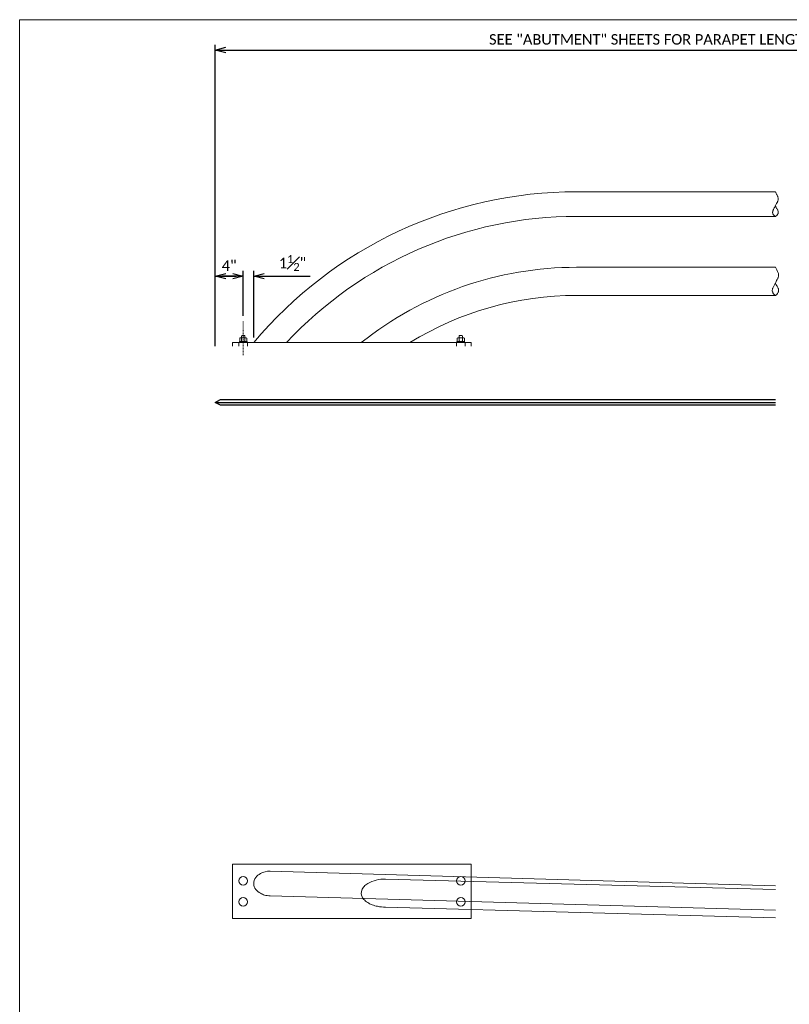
# Model space of a CAD drawing. Extents: x -62 to 873, y 137 to 393.
# Tile 4 of 11: x -62 to 47, y 248 to 389. Entities that reach past the tile are written whole.
import ezdxf
from ezdxf.enums import TextEntityAlignment as Align

# ---------------------------------------------------------------- set-up
doc = ezdxf.new("R2010")
doc.units = 0
doc.header["$MEASUREMENT"] = 0
doc.linetypes.add('Wisdot4', pattern=[0.28125, 0.125, -0.0625, 0.03125, -0.0625])
for name, color, linetype, lineweight in [('B_ANNO_DIM', 7, 'Continuous', 18), ('B_ANNO_TEXT_TITLE', 7, 'Continuous', 40), ('B_CNTR', 1, 'Wisdot4', 18), ('B_CONC_PPT', 12, 'Continuous', 40), ('B_STEEL', 92, 'Continuous', 18), ('B_STEEL_BOLT', 3, 'Continuous', 18), ('B_STEEL_RAIL', 92, 'Continuous', 18)]:
    doc.layers.add(name, color=color, linetype=linetype, lineweight=lineweight)
doc.layers.add('B_ANNO_NOPLOT', color=47, linetype='Continuous', lineweight=18, plot=False)
doc.styles.add('Annotative', font='calibri.ttf', dxfattribs={"height": 0.0625})
doc.styles.get("Standard").update_dxf_attribs({"font": 'calibri.ttf'})
doc.styles.add('Title', font='calibrib.ttf', dxfattribs={"height": 0.125})
doc.dimstyles.new('Annotative', dxfattribs={"dimscale": 0, "dimtxt": 0.0625, "dimasz": 0.0625, "dimexe": 0.03125, "dimexo": 0.03125, "dimgap": 0.03125, "dimtad": 1, "dimdec": 3, "dimzin": 3, "dimdsep": 46, "dimlunit": 4, "dimtxsty": 'Standard', "dimblk": 'OPEN30', "dimcen": 0.03125, "dimaunit": 1, "dimadec": 0, "dimazin": 3, "dimtfac": 0.75, "dimtdec": 3, "dimtofl": 0, "dimtmove": 0, "dimatfit": 3, "dimldrblk": 'OPEN30', "dimfxl": 1, "dimtfill": 1, "dimfrac": 1, "dimtolj": 1, "dimtzin": 0, "dimarcsym": 0})

# ---------------------------------------------------------------- blocks, each defined once
blk = doc.blocks.new('*U124')
at = {"layer": 'B_ANNO_NOPLOT', "flags": 128}
blk.add_lwpolyline([(0, 0), (0, 252), (323.93, 252), (323.93, 238.86), (378, 238.86), (378, 40.5), (316.57, 40.5), (316.57, 0)], close=True, dxfattribs=at)
at = {"layer": 'B_CONC_PPT', "lineweight": 30}
blk.add_line((27.85, 197.53, 0.84), (107.67, 197.53, 0.84), dxfattribs=at)
at = {"layer": 'B_CONC_PPT', "lineweight": 30, "elevation": 0.84}
blk.add_lwpolyline([(107.67, 197.14), (28.6, 197.14), (27.85, 197.53), (28.6, 197.92), (107.67, 197.92)], dxfattribs=at)
blk = doc.blocks.new('*U9')
at = {"layer": 'B_ANNO_NOPLOT', "flags": 128}
blk.add_lwpolyline([(0, 0), (0, 252), (323.93, 252), (323.93, 238.86), (378, 238.86), (378, 40.5), (316.57, 40.5), (316.57, 0)], close=True, dxfattribs=at)
blk = doc.blocks.new('_Open30')
at = {"color": 0, "linetype": 'ByBlock', "lineweight": -2}
for p, q in [((-1, 0.268), (0, 0)), ((0, 0), (-1, -0.268)), ((0, 0), (-1, 0))]:
    blk.add_line(p, q, dxfattribs=at)
blk = doc.blocks.new('*D103')
at = {"layer": 'B_ANNO_DIM', "color": 0, "lineweight": -2, "transparency": 16777216}
for p, q in [((31.85, 209.86), (31.85, 216.24)), ((33.35, 206.78), (33.35, 216.24)), ((30.35, 215.49), (28.85, 215.49)), ((34.85, 215.49), (41.4, 215.49))]:
    blk.add_line(p, q, dxfattribs=at)
at = {"layer": 'Defpoints', "color": 0, "transparency": 16777216}
for p in [(31.85, 215.49), (31.85, 209.11), (33.35, 206.03)]:
    blk.add_point(p, dxfattribs=at)
at = {"layer": 'B_ANNO_DIM', "color": 0, "lineweight": -2, "transparency": 16777216, "xscale": 1.5, "yscale": 1.5, "zscale": 1.5}
blk.add_blockref('_Open30', (31.85, 215.49), dxfattribs=at)
at = {"layer": 'B_ANNO_DIM', "color": 0, "lineweight": -2, "transparency": 16777216, "xscale": 1.5, "yscale": 1.5, "zscale": 1.5, "rotation": 180}
blk.add_blockref('_Open30', (33.35, 215.49), dxfattribs=at)
at = {"layer": 'B_ANNO_DIM', "color": 0, "transparency": 16777216, "insert": (38.87, 217.37), "char_height": 1.5, "attachment_point": 5, "bg_fill": 3, "box_fill_scale": 1.25, "bg_fill_color": 256, "bg_fill_true_color": 13158600, "bg_fill_transparency": 0}
blk.add_mtext('\\A1;1{\\H0.75x;\\S1#2;}"', dxfattribs=at)
blk = doc.blocks.new('*D106')
at = {"layer": 'B_ANNO_DIM', "color": 0, "lineweight": -2, "transparency": 16777216}
for p, q in [((27.85, 205.53), (27.85, 216.24)), ((31.85, 209.86), (31.85, 216.24)), ((30.35, 215.49), (28.85, 215.49)), ((29.35, 215.49), (30.85, 215.49))]:
    blk.add_line(p, q, dxfattribs=at)
at = {"layer": 'Defpoints', "color": 0, "transparency": 16777216}
for p in [(27.85, 215.49), (31.85, 209.11), (27.85, 204.78)]:
    blk.add_point(p, dxfattribs=at)
at = {"layer": 'B_ANNO_DIM', "color": 0, "lineweight": -2, "transparency": 16777216, "xscale": 1.5, "yscale": 1.5, "zscale": 1.5, "rotation": 180}
blk.add_blockref('_Open30', (27.85, 215.49), dxfattribs=at)
at = {"layer": 'B_ANNO_DIM', "color": 0, "lineweight": -2, "transparency": 16777216, "xscale": 1.5, "yscale": 1.5, "zscale": 1.5}
blk.add_blockref('_Open30', (31.85, 215.49), dxfattribs=at)
at = {"layer": 'B_ANNO_DIM', "color": 0, "transparency": 16777216, "insert": (29.85, 216.99), "char_height": 1.5, "attachment_point": 5}
blk.add_mtext('\\A1;4"', dxfattribs=at)
blk = doc.blocks.new('BOLTHEAD')
at = {"layer": 'B_STEEL_BOLT'}
for p, q in [((-0.25, 0.66), (-0.25, 0.2)), ((0.25, 0.66), (0.25, 0.2))]:
    blk.add_line(p, q, dxfattribs=at)
for points in [[(-0.55, 0), (-0.55, 0.18), (0.55, 0.18), (0.55, 0)], [(-0.5, 0.21), (-0.5, 0.65), (-0.43, 0.68), (0.43, 0.68), (0.51, 0.65), (0.51, 0.21), (0.43, 0.18), (-0.43, 0.18)], [(-0.25, 0.68), (-0.25, 0.93), (-0.21, 1), (0.21, 1), (0.25, 0.93), (0.25, 0.68)]]:
    blk.add_lwpolyline(points, close=True, dxfattribs=at)
for centre, radius, start, end in [((-0.66, -1.7), 2.4, 80.1434, 84.5138), ((-0.66, 2.56), 2.4, 275.4862, 279.8566), ((0, -0.64), 1.32, 78.9654, 101.0346), ((0, 1.5), 1.32, 258.9654, 281.0346), ((0.66, -1.7), 2.4, 95.4862, 99.8566), ((0.66, 2.56), 2.4, 260.1434, 264.5138)]:
    blk.add_arc(centre, radius, start, end, dxfattribs=at)
blk = doc.blocks.new('*D78')
at = {"layer": 'B_ANNO_DIM', "color": 0, "lineweight": -2, "transparency": 16777216}
for p, q in [((27.85, 205.53), (27.85, 248.42)), ((29.35, 247.67), (150.62, 247.67))]:
    blk.add_line(p, q, dxfattribs=at)
at = {"layer": 'Defpoints', "color": 0, "transparency": 16777216}
for p in [(152.12, 247.67), (152.12, 247.67), (27.85, 204.78)]:
    blk.add_point(p, dxfattribs=at)
at = {"layer": 'B_ANNO_DIM', "color": 0, "lineweight": -2, "transparency": 16777216, "xscale": 1.5, "yscale": 1.5, "zscale": 1.5, "rotation": 180}
blk.add_blockref('_Open30', (27.85, 247.67), dxfattribs=at)
at = {"layer": 'B_ANNO_DIM', "color": 0, "lineweight": -2, "transparency": 16777216, "xscale": 1.5, "yscale": 1.5, "zscale": 1.5}
blk.add_blockref('_Open30', (152.12, 247.67), dxfattribs=at)
at = {"layer": 'B_ANNO_DIM', "color": 0, "transparency": 16777216, "insert": (89.98, 249.19), "char_height": 1.5, "attachment_point": 5, "bg_fill": 3, "box_fill_scale": 1.25, "bg_fill_color": 256, "bg_fill_true_color": 13158600, "bg_fill_transparency": 0}
blk.add_mtext('\\A1;SEE "ABUTMENT" SHEETS FOR PARAPET LENGTH', dxfattribs=at)
blk = doc.blocks.new('*U102')
at = {"layer": 'B_CNTR'}
blk.add_line((31.8474, 204.2574, 0.8422), (31.8474, 209.1054, 0.8422), dxfattribs=at)
at = {"layer": 'B_STEEL'}
for p, q in [((31.2204, 206.0314, 0.8422), (31.2204, 205.5314, 0.8422)), ((32.4704, 206.0314, 0.8422), (32.4704, 205.5314, 0.8422)), ((62.2204, 206.0314, 0.8422), (62.2204, 205.5314, 0.8422)), ((63.4704, 206.0314, 0.8422), (63.4704, 205.5314, 0.8422))]:
    blk.add_line(p, q, dxfattribs=at)
at = {"layer": 'B_STEEL', "elevation": 0.8422}
blk.add_lwpolyline([(30.3454, 205.5314), (30.3454, 206.0314), (64.3454, 206.0314), (64.3454, 205.5314)], dxfattribs=at)
blk.add_lwpolyline([(64.3454, 131.7944), (30.3454, 131.7944), (30.3454, 124.0444), (64.3454, 124.0444)], close=True, dxfattribs=at)
at = {"layer": 'B_STEEL'}
for centre in [(31.8474, 129.4194, 0.8422), (62.8474, 129.4194, 0.8422), (31.8474, 126.4194, 0.8422), (62.8474, 126.4194, 0.8422)]:
    blk.add_circle(centre, 0.625, dxfattribs=at)
at = {"layer": 'B_STEEL_RAIL', "elevation": 0.8422}
for points in [[(107.6744, 224.0084), (79.3454, 224.0084, 0.20806283), (38.0146, 206.0314), (33.3456, 206.0314, -0.22194713), (79.3454, 227.5084), (107.6744, 227.5084, 0.01202298), (107.7092, 227.4273, 0.01337163), (107.7896, 227.2651, 0.00068471), (107.8756, 227.103, -0.01625167), (107.9756, 226.9003, -0.03028111), (108.037, 226.7381, -0.0482986), (108.0708, 226.576, -0.07618157), (108.0607, 226.3733, -0.04049608), (108.0142, 226.2111, -0.01376477), (107.9815, 226.13, -0.01640027), (107.9038, 225.9679, -0.0020646), (107.7755, 225.7247, 0.01562502), (107.6971, 225.5625, -0.01201135), (107.6451, 225.4409, -0.01654979), (107.5832, 225.3193, -0.00534418), (107.4445, 225.076, 0.01845222), (107.3597, 224.9139, 0.02622012), (107.3098, 224.7922, 0.03975984), (107.2782, 224.6706, 0.0881779), (107.2778, 224.4879, 0.05672536), (107.3149, 224.3773, 0.0829919), (107.4906, 224.1202, 0.06369684), (107.593, 224.0359, 0.05731908), (107.6407, 224.0139, 0.17442758), (107.7131, 224.0156, 0.0585871), (107.7612, 224.0392, 0.03729513), (107.8121, 224.077, 0.03383574), (107.8809, 224.1446, 0.06861319), (108.0267, 224.362, 0.06557568), (108.0722, 224.4947, 0.04427518), (108.0788, 224.576, 0.05287875), (108.0654, 224.6976, 0.03835103), (108.0292, 224.8192, 0.02498148), (107.9761, 224.9408, 0.01550251), (107.8889, 225.103, -0.00088424), (107.7957, 225.2651, -0.01746472), (107.71, 225.4273, -0.01600403), (107.6744, 225.5084)], [(107.6744, 214.5084, 0.01942779), (107.7377, 214.3694, 0.01218412), (107.8648, 214.1377, -0.00760704), (107.9683, 213.9524, -0.01770913), (108.0368, 213.8134, -0.02955391), (108.0902, 213.6745, -0.04346931), (108.1221, 213.5355, -0.06786487), (108.1231, 213.3732, -0.06944622), (108.0671, 213.1928, -0.07401258), (107.8728, 212.8903, -0.03725569), (107.7989, 212.8182, -0.02715986), (107.763, 212.7914, -0.06441059), (107.712, 212.7653, -0.15175654), (107.6506, 212.7613, -0.06942322), (107.6009, 212.782, -0.07053102), (107.492, 212.8728, -0.06233921), (107.32, 213.115, -0.04507136), (107.2491, 213.2765, -0.11418947), (107.2242, 213.5153, -0.04377708), (107.2524, 213.6543, -0.02984438), (107.3031, 213.7933, -0.02249349), (107.3945, 213.9786, -0.00532748), (107.4989, 214.1639, 0.01069884), (107.6008, 214.3493, 0.02048015), (107.6661, 214.4883, -0.02472975), (107.7719, 214.7199, -0.00093337), (107.9183, 214.9979, 0.01467704), (108.0091, 215.1832, 0.01293397), (108.0479, 215.2758, 0.03894445), (108.1049, 215.4612, 0.10695661), (108.109, 215.7855, 0.04098174), (108.0555, 215.9708, 0.04213719), (107.6744, 216.7584), (79.3454, 216.7584, 0.16975769), (48.6608, 206.0314), (55.6063, 206.0314, -0.13895098), (79.3454, 212.7584), (107.6744, 212.7584)], [(107.6744, 128.7264), (35.6794, 130.7944, 0.1271245), (34.289, 130.45, 0.10447527), (33.6475, 129.9063, 0.17301886), (33.3451, 129.0004, 0.15482783), (33.6476, 128.1821, 0.10373003), (34.2884, 127.6388, 0.06124313), (34.8927, 127.3969, 0.06593662), (35.6794, 127.2944), (107.6744, 125.2264)], [(107.6744, 128.1704), (52.1334, 129.6694, 0.05808499), (50.8042, 129.5172, 0.07907953), (49.6186, 129.0491, 0.06854138), (49.0704, 128.6123, 0.09406401), (48.7448, 128.1067, 0.2135382), (48.786, 127.1365, 0.08932873), (49.1547, 126.6409, 0.06630849), (49.7386, 126.2209, 0.03393984), (50.2037, 126.0065, 0.04093679), (50.9635, 125.7867, 0.05121286), (52.1334, 125.6694), (107.6744, 124.1704)]]:
    blk.add_lwpolyline(points, format="xyb", dxfattribs=at)
at = {"layer": 'B_STEEL_BOLT'}
blk.add_blockref('BOLTHEAD', (62.8454, 206.0314, 0.8422), dxfattribs=at)
at = {"style": 'Annotative'}
blk.add_attdef('DIST', text='', height=1.5, dxfattribs=at).set_placement((157.4215, 233.8893, 0.8422), align=Align.MIDDLE_CENTER)
at = {"layer": 'B_ANNO_DIM'}
dim = blk.add_linear_dim(base=(31.8474, 215.4872, 0.8422), p1=(33.3456, 206.0314, 0.8422), p2=(31.8474, 209.1054, 0.8422), dimstyle='Annotative', dxfattribs=at)
dim.commit()
dim.dimension.update_dxf_attribs({"geometry": '*D103', "text_midpoint": (38.8728, 215.4872, 0.8422), "dimtype": 160})
at = {"layer": 'B_ANNO_NOPLOT', "flags": 128}
blk.add_lwpolyline([(0, 0), (0, 252), (323.9277, 252), (323.9277, 238.8552), (378, 238.8552), (378, 40.4996), (316.5708, 40.4996), (316.5708, 0)], close=True, dxfattribs=at)
at = {"layer": 'B_STEEL_BOLT'}
blk.add_blockref('BOLTHEAD', (31.8474, 206.0314, 0.8422), dxfattribs=at)
at = {"layer": 'B_ANNO_DIM'}
dim = blk.add_linear_dim(base=(27.8494, 215.4872, 0.8422), p1=(31.8474, 209.1054, 0.8422), p2=(27.8494, 204.7814, 0.8422), dimstyle='Annotative', override={"dimtfill": 0}, dxfattribs=at)
dim.commit()
dim.dimension.update_dxf_attribs({"geometry": '*D106', "text_midpoint": (29.8484, 216.9906, 0.8422)})
blk = doc.blocks.new('INS_PPTA_BASE')
at = {"layer": 'B_ANNO_DIM', "style": 'Annotative'}
blk.add_attdef('SPA.NUM', text='', height=1.5, dxfattribs=at).set_placement((109.244, 165.6809, 0.8422), align=Align.TOP_RIGHT)
for tag, p in [('SPA.DIST', (121.7494, 165.6809, 0.8422)), ('R5BAR2', (298.7358, 105.4398, 0.8422)), ('R5BAR1', (42.1873, 56.6665)), ('S5BAR4', (87.4709, 56.4426, 0.8422)), ('S5BAR1', (114.1883, 52.1599, 0.8422)), ('S4BAR1', (137.2365, 44.049, 0.8422)), ('S5BAR3', (138.1655, 39.654, 0.8422)), ('S5BAR2', (113.9299, 36.5239, 0.8422)), ('S4BAR2', (106.7549, 20.8269, 0.8422)), ('S4BAR5', (177.2923, 13.3734, 0.8422)), ('S4BAR3', (125.6808, 12.423, 0.8422)), ('S4BAR4', (141.198, 12.3273, 0.8422))]:
    blk.add_attdef(tag, text='', height=1.5, dxfattribs=at).set_placement(p, align=Align.TOP_LEFT)
blk.add_attdef('SDWK', text='', height=1.5, dxfattribs=at).set_placement((135.6711, 90.7428, 0.8422), align=Align.MIDDLE_CENTER)
at = {"layer": 'B_ANNO_TEXT_TITLE', "style": 'Title'}
for tag, p in [('ST1', (324.7905, 70.6587)), ('ST3', (346.5, 70.7571)), ('ST4', (364.669, 70.7571)), ('ST2', (347.0301, 54.5186))]:
    blk.add_attdef(tag, text='', height=3, dxfattribs=at).set_placement(p, align=Align.TOP_LEFT)
at = {"layer": 'B_ANNO_DIM'}
dim = blk.add_linear_dim(base=(152.1164, 247.673, 0.8422), p1=(27.8494, 204.7754, 0.8422), p2=(152.1164, 247.673, 0.8422), text='SEE "ABUTMENT" SHEETS FOR PARAPET LENGTH', dimstyle='Annotative', dxfattribs=at)
dim.commit()
dim.dimension.update_dxf_attribs({"geometry": '*D78', "text_midpoint": (89.9829, 249.1915, 0.8422)})
at = {"layer": 'B_ANNO_DIM', "style": 'Annotative'}
blk.add_attdef('S5BAR5', text='', height=1.5, dxfattribs=at).set_placement((125.6459, 232.3443, 0.8422), align=Align.TOP_LEFT)

msp = doc.modelspace()

# ---------------------------------------------------------------- block references
for name in ['*U124', '*U9']:
    msp.add_blockref(name, (-62.21, 136.53, -0.84))

# ---------------------------------------------------------------- next in the draw order: block references
msp.add_blockref('*U102', (-62.21, 136.53, -0.84))

# ---------------------------------------------------------------- next in the draw order: block references
msp.add_blockref('INS_PPTA_BASE', (-62.21, 136.53, -0.84))

doc.saveas('drawing.dxf')
